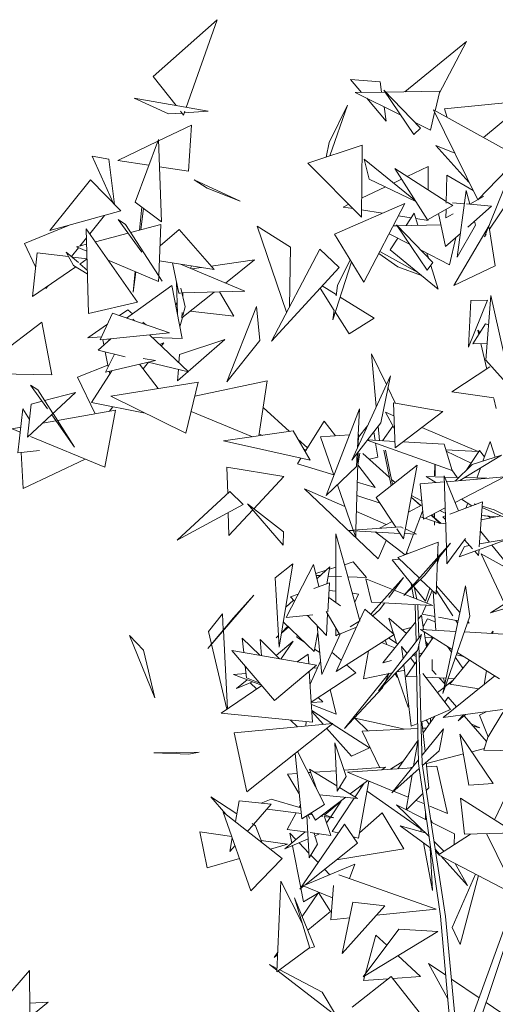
# Model space of a CAD drawing. Header units: metres. Extents: x -14.5 to 19.7, y -19.1 to 4.
# Tile 204 of 218: x 17.975 to 18.208, y 3.235 to 3.717. Entities that reach past the tile are written whole.
import ezdxf

# ---------------------------------------------------------------- set-up
doc = ezdxf.new("R2010")
doc.units = ezdxf.units.M
doc.layers.add('G-IMPT', color=7, linetype='Continuous', lineweight=5)
doc.layers.add('L-PLNT', color=7, linetype='Continuous', lineweight=5, true_color=0x005900)

# ---------------------------------------------------------------- blocks, each defined once
blk = doc.blocks.new('ÁRVORES ORNAMENTAIS - Pequeno e Médio Porte - Ipê-roxo-2976198-A')
at = {"layer": 'G-IMPT', "color": 253, "true_color": 0xaaaaaa}
for p, q in [((7.56575, 3.68921), (7.59712, 3.71698)), ((7.58189, 3.67407), (7.59712, 3.71698)), ((7.68899, 3.68171), (7.71921, 3.70631)), ((7.70586, 3.68089), (7.71921, 3.70631)), ((7.57688, 3.67495), (7.56575, 3.68921)), ((7.66785, 3.6814), (7.66242, 3.68775)), ((7.66242, 3.68775), (7.67684, 3.68662)), ((7.67765, 3.68154), (7.67684, 3.68662)), ((7.67876, 3.6825), (7.69339, 3.66071)), ((7.67876, 3.6825), (7.69661, 3.66383)), ((7.70612, 3.68196), (7.67965, 3.68157)), ((7.70382, 3.6724), (7.70612, 3.68196)), ((7.5732, 3.67082), (7.55637, 3.67855)), ((7.59267, 3.67218), (7.55637, 3.67855)), ((7.67939, 3.68157), (7.66464, 3.68135)), ((7.68704, 3.67017), (7.66464, 3.68135)), ((7.67992, 3.66731), (7.67032, 3.67852)), ((7.58054, 3.67026), (7.58125, 3.67225)), ((7.65188, 3.65681), (7.66083, 3.67511)), ((7.6522, 3.6503), (7.66083, 3.67511)), ((7.67992, 3.66731), (7.67881, 3.67428)), ((7.72475, 3.62877), (7.70297, 3.67287)), ((7.7449, 3.64964), (7.70297, 3.67287)), ((7.70843, 3.67332), (7.74302, 3.67683)), ((7.7097, 3.66914), (7.70843, 3.67332)), ((7.72755, 3.65925), (7.74386, 3.67286)), ((7.5732, 3.67082), (7.57975, 3.67128)), ((7.58054, 3.67026), (7.57908, 3.67213)), ((7.58093, 3.67136), (7.59267, 3.67218)), ((7.70154, 3.66293), (7.70362, 3.67156)), ((7.5844, 3.66529), (7.56832, 3.65764)), ((7.58307, 3.64277), (7.5844, 3.66529)), ((7.69339, 3.66071), (7.69661, 3.66383)), ((7.70154, 3.66293), (7.69377, 3.66681)), ((7.55692, 3.62774), (7.56829, 3.65833)), ((7.56971, 3.61803), (7.56829, 3.65833)), ((7.56798, 3.65748), (7.54829, 3.64811)), ((7.64148, 3.64668), (7.66802, 3.65563)), ((7.6505, 3.64973), (7.65188, 3.65681)), ((7.66802, 3.65563), (7.66776, 3.62039)), ((7.72043, 3.63751), (7.70419, 3.65542)), ((7.71346, 3.65164), (7.70419, 3.65542)), ((7.54603, 3.62731), (7.53573, 3.65018)), ((7.54389, 3.6487), (7.53573, 3.65018)), ((7.54676, 3.62656), (7.54389, 3.6487)), ((7.69421, 3.6283), (7.66906, 3.64866)), ((7.67146, 3.63897), (7.66906, 3.64866)), ((7.72475, 3.62877), (7.7449, 3.64964)), ((7.56362, 3.64576), (7.54829, 3.64811)), ((7.58307, 3.64277), (7.56876, 3.64497)), ((7.64148, 3.64668), (7.66776, 3.62039)), ((7.70017, 3.61907), (7.68403, 3.64408)), ((7.70928, 3.62804), (7.68403, 3.64408)), ((7.70039, 3.64508), (7.69013, 3.6402)), ((7.7004, 3.63368), (7.70039, 3.64508)), ((7.53504, 3.63864), (7.51502, 3.6138)), ((7.54981, 3.62341), (7.53504, 3.63864)), ((7.60834, 3.62817), (7.58573, 3.63862)), ((7.58573, 3.63862), (7.59206, 3.63453)), ((7.69439, 3.62802), (7.67146, 3.63897)), ((7.68737, 3.6389), (7.68343, 3.63702)), ((7.70953, 3.64086), (7.70927, 3.62724)), ((7.70953, 3.64086), (7.72251, 3.6333)), ((7.74051, 3.64145), (7.72802, 3.61076)), ((7.74941, 3.6426), (7.73053, 3.61449)), ((7.60834, 3.62817), (7.59206, 3.63453)), ((7.67947, 3.63514), (7.66783, 3.62961)), ((7.71909, 3.63337), (7.71473, 3.60077)), ((7.71909, 3.63337), (7.7209, 3.62662)), ((7.72091, 3.62662), (7.72755, 3.63036)), ((7.72675, 3.63083), (7.72755, 3.63036)), ((7.56971, 3.61803), (7.55692, 3.62774)), ((7.56009, 3.62533), (7.55895, 3.61395)), ((7.56088, 3.62473), (7.5596, 3.61413)), ((7.65461, 3.612), (7.689, 3.62704)), ((7.66153, 3.62662), (7.65875, 3.62529)), ((7.66364, 3.62451), (7.65875, 3.62529)), ((7.66896, 3.58857), (7.689, 3.62704)), ((7.70017, 3.61907), (7.71252, 3.62598)), ((7.70921, 3.62413), (7.70912, 3.61995)), ((7.71252, 3.62598), (7.70977, 3.62773)), ((7.71244, 3.62736), (7.71822, 3.62685)), ((7.71916, 3.62677), (7.73152, 3.62569)), ((7.7198, 3.61544), (7.73152, 3.62569)), ((7.54981, 3.62341), (7.51502, 3.6138)), ((7.53457, 3.6122), (7.54178, 3.6212)), ((7.55206, 3.6167), (7.54859, 3.61926)), ((7.54859, 3.61926), (7.56008, 3.60315)), ((7.678, 3.62223), (7.66778, 3.62385)), ((7.69204, 3.62), (7.68584, 3.62098)), ((7.68958, 3.61621), (7.69353, 3.62228)), ((7.69353, 3.62228), (7.69543, 3.61633)), ((7.7004, 3.61867), (7.69437, 3.61963)), ((7.70552, 3.62207), (7.70889, 3.6059)), ((7.70912, 3.61995), (7.7127, 3.62198)), ((7.50258, 3.60751), (7.52414, 3.61632)), ((7.53404, 3.57321), (7.53285, 3.61465)), ((7.55799, 3.5787), (7.53285, 3.61465)), ((7.55206, 3.6167), (7.57015, 3.58904)), ((7.56947, 3.61676), (7.55462, 3.61279)), ((7.56947, 3.61676), (7.56848, 3.59159)), ((7.61667, 3.61587), (7.63299, 3.60558)), ((7.61667, 3.61587), (7.63106, 3.5738)), ((7.68532, 3.61613), (7.6833, 3.61609)), ((7.685, 3.6166), (7.69997, 3.59436)), ((7.685, 3.6166), (7.70275, 3.59806)), ((7.70667, 3.61655), (7.68545, 3.61613)), ((7.73026, 3.61629), (7.71299, 3.5868)), ((7.72365, 3.61636), (7.71473, 3.60077)), ((7.72312, 3.61834), (7.72365, 3.61636)), ((7.73321, 3.59649), (7.7304, 3.61533)), ((7.52973, 3.60615), (7.53298, 3.61021)), ((7.55338, 3.61247), (7.53737, 3.60819)), ((7.56906, 3.60629), (7.5784, 3.61427)), ((7.5784, 3.61427), (7.59554, 3.59467)), ((7.66896, 3.58857), (7.65461, 3.612)), ((7.69154, 3.60689), (7.68126, 3.61217)), ((7.68182, 3.60426), (7.68553, 3.60998)), ((7.70889, 3.6059), (7.71628, 3.61236)), ((7.71086, 3.59696), (7.71399, 3.61036)), ((7.7289, 3.61207), (7.72802, 3.61076)), ((7.50258, 3.60751), (7.50805, 3.59603)), ((7.52562, 3.60101), (7.52909, 3.60536)), ((7.53307, 3.60704), (7.52818, 3.60574)), ((7.53317, 3.60364), (7.52818, 3.60574)), ((7.63299, 3.60558), (7.63247, 3.57648)), ((7.50878, 3.60292), (7.50653, 3.58146)), ((7.50878, 3.60292), (7.52425, 3.60104)), ((7.52902, 3.59806), (7.52302, 3.60327)), ((7.52302, 3.60327), (7.52666, 3.5967)), ((7.52626, 3.6008), (7.53327, 3.59995)), ((7.64728, 3.60461), (7.62362, 3.55967)), ((7.64728, 3.60461), (7.65684, 3.59566)), ((7.6762, 3.60247), (7.68556, 3.59597)), ((7.67671, 3.60344), (7.69544, 3.5932)), ((7.68182, 3.60426), (7.70541, 3.58509)), ((7.71086, 3.59696), (7.69697, 3.6041)), ((7.6998, 3.60265), (7.70052, 3.60039)), ((7.50653, 3.58146), (7.52771, 3.59604)), ((7.53328, 3.59254), (7.52666, 3.5967)), ((7.52968, 3.59739), (7.53328, 3.59986)), ((7.53344, 3.59422), (7.52974, 3.59743)), ((7.56837, 3.58883), (7.54363, 3.59924)), ((7.56877, 3.59896), (7.59554, 3.59467)), ((7.57824, 3.58317), (7.57519, 3.59793)), ((7.5791, 3.5973), (7.61061, 3.58414)), ((7.58448, 3.59644), (7.584, 3.59526)), ((7.58455, 3.59503), (7.5892, 3.59569)), ((7.59405, 3.59637), (7.61526, 3.59938)), ((7.60113, 3.5881), (7.61526, 3.59938)), ((7.65684, 3.59566), (7.62362, 3.55967)), ((7.65366, 3.5701), (7.66288, 3.5985)), ((7.65598, 3.58685), (7.66225, 3.59952)), ((7.68556, 3.59597), (7.69714, 3.59182)), ((7.69997, 3.59436), (7.70275, 3.59806)), ((7.70171, 3.59667), (7.70541, 3.58509)), ((7.73321, 3.59649), (7.71299, 3.5868)), ((7.55692, 3.59365), (7.55592, 3.58367)), ((7.55712, 3.59356), (7.55592, 3.58367)), ((7.56848, 3.59148), (7.56837, 3.58883)), ((7.56847, 3.59139), (7.57015, 3.58904)), ((7.51312, 3.58541), (7.51417, 3.58672)), ((7.57482, 3.58685), (7.55267, 3.57092)), ((7.57482, 3.58685), (7.57993, 3.56099)), ((7.57712, 3.58862), (7.57755, 3.57303)), ((7.58142, 3.57651), (7.57923, 3.58557)), ((7.65444, 3.57464), (7.64747, 3.58551)), ((7.65535, 3.58243), (7.64853, 3.58666)), ((7.65529, 3.58188), (7.65598, 3.58685)), ((7.57824, 3.58317), (7.57915, 3.58319)), ((7.57974, 3.57102), (7.59561, 3.58369)), ((7.5798, 3.58321), (7.61061, 3.58414)), ((7.58029, 3.58323), (7.58021, 3.58152)), ((7.59824, 3.58377), (7.60528, 3.57183)), ((7.67397, 3.5709), (7.65727, 3.58124)), ((7.72865, 3.55039), (7.73108, 3.58202)), ((7.7415, 3.53617), (7.73108, 3.58202)), ((7.53404, 3.57321), (7.55799, 3.5787)), ((7.57739, 3.57893), (7.57671, 3.57727)), ((7.58142, 3.57651), (7.58027, 3.57214)), ((7.61631, 3.57658), (7.60181, 3.5397)), ((7.61801, 3.55995), (7.61631, 3.57658)), ((7.72944, 3.57969), (7.72018, 3.55666)), ((7.72134, 3.57948), (7.72018, 3.55666)), ((7.72134, 3.57948), (7.72944, 3.57969)), ((7.53973, 3.56023), (7.5457, 3.57329)), ((7.5457, 3.57329), (7.57372, 3.56375)), ((7.54914, 3.57213), (7.55321, 3.575)), ((7.55321, 3.575), (7.55561, 3.57304)), ((7.58004, 3.57126), (7.57882, 3.56663)), ((7.57986, 3.57369), (7.57974, 3.57102)), ((7.58387, 3.57432), (7.60528, 3.57183)), ((7.65366, 3.5701), (7.65431, 3.57483)), ((7.66174, 3.56323), (7.6549, 3.57392)), ((7.51114, 3.56893), (7.47812, 3.54387)), ((7.51114, 3.56893), (7.51599, 3.54311)), ((7.53369, 3.56123), (7.54328, 3.568)), ((7.55575, 3.57038), (7.55658, 3.56959)), ((7.56062, 3.56897), (7.56221, 3.56767)), ((7.66174, 3.56323), (7.67397, 3.5709)), ((7.72235, 3.55825), (7.72849, 3.56812)), ((7.72998, 3.5677), (7.72849, 3.56812)), ((7.53369, 3.56123), (7.54046, 3.56182)), ((7.53973, 3.56023), (7.57372, 3.56375)), ((7.56384, 3.56273), (7.58303, 3.54459)), ((7.57993, 3.56099), (7.56526, 3.56138)), ((7.72582, 3.56382), (7.7247, 3.56494)), ((7.7247, 3.56494), (7.7252, 3.56283)), ((7.54489, 3.56076), (7.53865, 3.55524)), ((7.54098, 3.56036), (7.54151, 3.55777)), ((7.54339, 3.56061), (7.54455, 3.56046)), ((7.56885, 3.55799), (7.57085, 3.55878)), ((7.56963, 3.55725), (7.57085, 3.55878)), ((7.60075, 3.56045), (7.57768, 3.54017)), ((7.60075, 3.56045), (7.57856, 3.55312)), ((7.61801, 3.55995), (7.60181, 3.5397)), ((7.72235, 3.55825), (7.72928, 3.55857)), ((7.72624, 3.55843), (7.72918, 3.546)), ((7.53865, 3.55524), (7.55201, 3.55203)), ((7.5422, 3.55439), (7.5437, 3.54712)), ((7.54674, 3.5533), (7.54238, 3.54443)), ((7.57828, 3.54907), (7.57856, 3.55312)), ((7.67998, 3.53844), (7.67267, 3.5535)), ((7.67267, 3.5535), (7.67502, 3.52758)), ((7.5286, 3.54198), (7.54353, 3.54792)), ((7.56678, 3.55015), (7.54238, 3.54443)), ((7.55892, 3.5483), (7.56817, 3.5364)), ((7.56678, 3.55015), (7.5607, 3.55122)), ((7.5607, 3.54601), (7.56332, 3.54932)), ((7.56328, 3.54933), (7.58303, 3.54459)), ((7.73072, 3.547), (7.71199, 3.5348)), ((7.7415, 3.53617), (7.72865, 3.55039)), ((7.51599, 3.54311), (7.47812, 3.54387)), ((7.54538, 3.54513), (7.53546, 3.52955)), ((7.54416, 3.54485), (7.54442, 3.54362)), ((7.57768, 3.54017), (7.57806, 3.54578)), ((7.66305, 3.5014), (7.68191, 3.54266)), ((7.67717, 3.51968), (7.68191, 3.54266)), ((7.50908, 3.53581), (7.50562, 3.5381)), ((7.50562, 3.5381), (7.51392, 3.52644)), ((7.5286, 3.54198), (7.53725, 3.52406)), ((7.5878, 3.53953), (7.54487, 3.53268)), ((7.5878, 3.53953), (7.58174, 3.51463)), ((7.62152, 3.54014), (7.58614, 3.53269)), ((7.61748, 3.51325), (7.62152, 3.54014)), ((7.52763, 3.53444), (7.50412, 3.51258)), ((7.50908, 3.53581), (7.51637, 3.52453)), ((7.52763, 3.53444), (7.5125, 3.53051)), ((7.58174, 3.51463), (7.54487, 3.53268)), ((7.68446, 3.5292), (7.68072, 3.53691)), ((7.71199, 3.5348), (7.73257, 3.53189)), ((7.50412, 3.51258), (7.50591, 3.52881)), ((7.51125, 3.53019), (7.50591, 3.52881)), ((7.53546, 3.52955), (7.56168, 3.52445)), ((7.68344, 3.52938), (7.68427, 3.50745)), ((7.68344, 3.52938), (7.70756, 3.52516)), ((7.73261, 3.53153), (7.73375, 3.52672)), ((7.49938, 3.50496), (7.50188, 3.52653)), ((7.50188, 3.52653), (7.50509, 3.52135)), ((7.51595, 3.52358), (7.52719, 3.50778)), ((7.5166, 3.52418), (7.52719, 3.50778)), ((7.54723, 3.52585), (7.5188, 3.52076)), ((7.54206, 3.49794), (7.54723, 3.52585)), ((7.54425, 3.52532), (7.54599, 3.5275)), ((7.61438, 3.51281), (7.5843, 3.52513)), ((7.61957, 3.52712), (7.63253, 3.51541)), ((7.65039, 3.48404), (7.66672, 3.52658)), ((7.66576, 3.50733), (7.66672, 3.52658)), ((7.67951, 3.52491), (7.68368, 3.52314)), ((7.67951, 3.52491), (7.68392, 3.51667)), ((7.68427, 3.50745), (7.70756, 3.52516)), ((7.51806, 3.52062), (7.51152, 3.51945)), ((7.64949, 3.52046), (7.64015, 3.50561)), ((7.64949, 3.52046), (7.65499, 3.51331)), ((7.67717, 3.51968), (7.66305, 3.5014)), ((7.67072, 3.51819), (7.66628, 3.51269)), ((7.67589, 3.51802), (7.67652, 3.51097)), ((7.68319, 3.51803), (7.67802, 3.51089)), ((7.50084, 3.51754), (7.4966, 3.51678)), ((7.50056, 3.51514), (7.4966, 3.51678)), ((7.50046, 3.51427), (7.50041, 3.5152)), ((7.63435, 3.51567), (7.60011, 3.51077)), ((7.61762, 3.51416), (7.61946, 3.51354)), ((7.64262, 3.50131), (7.63435, 3.51567)), ((7.64769, 3.5128), (7.66181, 3.51379)), ((7.66632, 3.5141), (7.66615, 3.50819)), ((7.67445, 3.51108), (7.67375, 3.51525)), ((7.69729, 3.51735), (7.72499, 3.50555)), ((7.54206, 3.49794), (7.50559, 3.51305)), ((7.64262, 3.50131), (7.60011, 3.51077)), ((7.63664, 3.51169), (7.64132, 3.50747)), ((7.64769, 3.5128), (7.65425, 3.4941)), ((7.71213, 3.49633), (7.67058, 3.51115)), ((7.67068, 3.51128), (7.68415, 3.51056)), ((7.67582, 3.50283), (7.67468, 3.50969)), ((7.68808, 3.51035), (7.70823, 3.50927)), ((7.71213, 3.49633), (7.70823, 3.50927)), ((7.73078, 3.51054), (7.7273, 3.50094)), ((7.73323, 3.5028), (7.73078, 3.51054)), ((7.49938, 3.50496), (7.50992, 3.50616)), ((7.502, 3.48748), (7.50098, 3.50515)), ((7.63948, 3.50676), (7.64063, 3.50638)), ((7.66607, 3.50532), (7.66503, 3.46725)), ((7.6653, 3.49826), (7.66563, 3.50474)), ((7.66694, 3.50475), (7.666, 3.49899)), ((7.66844, 3.50471), (7.68148, 3.49291)), ((7.68229, 3.48895), (7.67877, 3.50627)), ((7.68301, 3.48952), (7.67948, 3.5063)), ((7.72499, 3.50555), (7.7091, 3.50637)), ((7.72155, 3.49998), (7.70926, 3.50585)), ((7.73645, 3.50382), (7.71592, 3.49138)), ((7.72561, 3.50608), (7.71944, 3.4968)), ((7.72192, 3.49925), (7.73645, 3.50382)), ((7.72561, 3.50608), (7.72808, 3.50309)), ((7.502, 3.48748), (7.53239, 3.50195)), ((7.63808, 3.50233), (7.6364, 3.49966)), ((7.6364, 3.49966), (7.65422, 3.49419)), ((7.6659, 3.49911), (7.67447, 3.48797)), ((7.67582, 3.50283), (7.67165, 3.50181)), ((7.67499, 3.48319), (7.69503, 3.49899)), ((7.69503, 3.49899), (7.68837, 3.46293)), ((7.70355, 3.49377), (7.70371, 3.49933)), ((7.70389, 3.49927), (7.70383, 3.49377)), ((7.72192, 3.49925), (7.71373, 3.49119)), ((7.6018, 3.49791), (7.62969, 3.49342)), ((7.6018, 3.49791), (7.60219, 3.48513)), ((7.65039, 3.48404), (7.6653, 3.49826)), ((7.71204, 3.49662), (7.71465, 3.49295)), ((7.72606, 3.49752), (7.7243, 3.49265)), ((7.62969, 3.49342), (7.615, 3.47762)), ((7.65593, 3.48932), (7.6637, 3.46716)), ((7.66567, 3.49067), (7.67447, 3.48797)), ((7.68249, 3.492), (7.6842, 3.49045)), ((7.69648, 3.48974), (7.70833, 3.49074)), ((7.69648, 3.48974), (7.69809, 3.47254)), ((7.70826, 3.49314), (7.69942, 3.49341)), ((7.69942, 3.49341), (7.70413, 3.49038)), ((7.71532, 3.47656), (7.70824, 3.49377)), ((7.70938, 3.45849), (7.70824, 3.49377)), ((7.71549, 3.49292), (7.7085, 3.49313)), ((7.70944, 3.49083), (7.73791, 3.49323)), ((7.71365, 3.48062), (7.73791, 3.49323)), ((7.72926, 3.4925), (7.71832, 3.49284)), ((7.60321, 3.48607), (7.57744, 3.46216)), ((7.60979, 3.47968), (7.60321, 3.48607)), ((7.676, 3.45314), (7.63983, 3.48729)), ((7.63983, 3.48729), (7.65967, 3.47865)), ((7.60979, 3.47968), (7.57744, 3.46216)), ((7.62948, 3.4663), (7.61189, 3.48006)), ((7.61189, 3.48006), (7.62939, 3.45973)), ((7.67689, 3.48031), (7.66549, 3.48414)), ((7.67499, 3.48319), (7.68463, 3.46858)), ((7.69743, 3.47956), (7.69076, 3.47586)), ((7.69213, 3.48328), (7.69669, 3.47915)), ((7.69213, 3.48328), (7.69677, 3.4792)), ((7.69228, 3.48414), (7.69725, 3.48151)), ((7.72707, 3.48095), (7.711, 3.47494)), ((7.71679, 3.48226), (7.72186, 3.479)), ((7.71982, 3.48031), (7.71895, 3.47791)), ((7.72292, 3.48008), (7.72374, 3.4797)), ((7.72292, 3.48008), (7.72393, 3.47977)), ((7.72707, 3.48095), (7.72549, 3.45905)), ((7.60248, 3.47572), (7.60283, 3.46452)), ((7.61448, 3.47705), (7.60283, 3.46452)), ((7.66527, 3.47621), (7.6799, 3.46984)), ((7.69772, 3.47647), (7.69352, 3.46567)), ((7.69809, 3.47254), (7.70874, 3.47807)), ((7.70341, 3.4753), (7.70347, 3.47302)), ((7.70362, 3.47541), (7.70359, 3.47291)), ((7.70623, 3.47677), (7.70883, 3.4754)), ((7.72688, 3.47827), (7.74254, 3.47113)), ((7.72692, 3.47887), (7.73285, 3.47707)), ((7.74246, 3.47219), (7.73285, 3.47707)), ((7.68276, 3.47142), (7.67667, 3.46804)), ((7.69803, 3.47319), (7.69663, 3.47366)), ((7.70638, 3.47038), (7.69883, 3.47292)), ((7.70184, 3.47449), (7.70638, 3.47038)), ((7.70202, 3.47458), (7.70321, 3.47353)), ((7.70351, 3.47135), (7.70355, 3.46956)), ((7.70357, 3.47133), (7.70355, 3.46956)), ((7.70359, 3.47319), (7.70665, 3.4705)), ((7.709, 3.47029), (7.70665, 3.4705)), ((7.70887, 3.47415), (7.70768, 3.4737)), ((7.70768, 3.4737), (7.70893, 3.47235)), ((7.73611, 3.47407), (7.72644, 3.47224)), ((7.72659, 3.47426), (7.72958, 3.47405)), ((7.73433, 3.47373), (7.7266, 3.47435)), ((7.72946, 3.47412), (7.73104, 3.47311)), ((7.62948, 3.4663), (7.62939, 3.45973)), ((7.66099, 3.44438), (7.65523, 3.46534)), ((7.65525, 3.43173), (7.65523, 3.46534)), ((7.66129, 3.46699), (7.68707, 3.46875)), ((7.66129, 3.46699), (7.68663, 3.46556)), ((7.66381, 3.46685), (7.66493, 3.46366)), ((7.66501, 3.46678), (7.66493, 3.46366)), ((7.67446, 3.46625), (7.68911, 3.45507)), ((7.68515, 3.46779), (7.68837, 3.46293)), ((7.68707, 3.46875), (7.68825, 3.46818)), ((7.68883, 3.46543), (7.69473, 3.4651)), ((7.68925, 3.46771), (7.69473, 3.4651)), ((7.69333, 3.46518), (7.68945, 3.4552)), ((7.73046, 3.46127), (7.72604, 3.46666)), ((7.676, 3.45314), (7.67987, 3.46212)), ((7.70539, 3.46131), (7.68563, 3.45373)), ((7.68855, 3.43514), (7.71139, 3.46074)), ((7.69885, 3.44506), (7.71139, 3.46074)), ((7.70539, 3.46131), (7.70506, 3.45365)), ((7.7187, 3.46304), (7.70964, 3.45059)), ((7.73998, 3.46289), (7.71558, 3.45406)), ((7.71818, 3.46233), (7.72224, 3.45793)), ((7.73998, 3.46289), (7.72559, 3.46045)), ((7.69019, 3.45548), (7.68997, 3.45652)), ((7.70964, 3.45059), (7.70939, 3.45824)), ((7.71558, 3.45406), (7.71818, 3.45919)), ((7.72068, 3.45961), (7.71818, 3.45919)), ((7.72325, 3.45684), (7.72518, 3.45474)), ((7.72539, 3.45761), (7.72518, 3.45474)), ((7.7377, 3.43152), (7.72638, 3.45549)), ((7.73971, 3.44814), (7.72638, 3.45549)), ((7.74326, 3.44565), (7.73161, 3.45986)), ((7.6255, 3.44386), (7.63417, 3.45057)), ((7.63417, 3.45057), (7.62748, 3.40984)), ((7.65938, 3.45024), (7.66369, 3.45156)), ((7.66369, 3.45156), (7.67016, 3.44388)), ((7.68287, 3.4526), (7.68642, 3.45297)), ((7.68287, 3.4526), (7.69297, 3.44009)), ((7.68563, 3.45373), (7.69613, 3.44364)), ((7.70503, 3.45279), (7.7043, 3.43578)), ((7.70493, 3.45062), (7.706, 3.454)), ((7.70512, 3.45493), (7.70632, 3.45505)), ((7.77233, 3.45302), (7.73093, 3.42673)), ((7.64429, 3.45034), (7.6308, 3.42438)), ((7.64429, 3.45034), (7.64693, 3.43954)), ((7.64536, 3.44595), (7.65045, 3.44751)), ((7.64598, 3.44342), (7.65222, 3.44913)), ((7.6507, 3.44092), (7.65222, 3.44913)), ((7.65201, 3.44799), (7.65524, 3.44897)), ((7.6255, 3.44386), (7.62748, 3.40984)), ((7.65209, 3.44143), (7.64439, 3.43861)), ((7.64561, 3.44494), (7.64755, 3.44486)), ((7.65209, 3.44143), (7.65124, 3.42718)), ((7.6514, 3.44469), (7.65793, 3.44441)), ((7.66102, 3.44428), (7.67016, 3.44388)), ((7.66694, 3.42271), (7.66102, 3.44428)), ((7.67273, 3.43192), (7.66984, 3.44324)), ((7.66984, 3.44324), (7.683, 3.43803)), ((7.67235, 3.42601), (7.6883, 3.44402)), ((7.68111, 3.43424), (7.6883, 3.44402)), ((7.68855, 3.43514), (7.69885, 3.44506)), ((7.69236, 3.43941), (7.69197, 3.44133)), ((7.69675, 3.44304), (7.7043, 3.43578)), ((7.65525, 3.43723), (7.65187, 3.43765)), ((7.66625, 3.43587), (7.66347, 3.43621)), ((7.6837, 3.43776), (7.70269, 3.43025)), ((7.69349, 3.43389), (7.69246, 3.43891)), ((7.69329, 3.4397), (7.69919, 3.43239)), ((7.69485, 3.43335), (7.69359, 3.43933)), ((7.69919, 3.43239), (7.7012, 3.43876)), ((7.69978, 3.4314), (7.70239, 3.43761)), ((7.70415, 3.41805), (7.70296, 3.43707)), ((7.70438, 3.43779), (7.71252, 3.42517)), ((7.70447, 3.43984), (7.71598, 3.42683)), ((7.71873, 3.43983), (7.70759, 3.38716)), ((7.72087, 3.42508), (7.71873, 3.43983)), ((7.76574, 3.43686), (7.73093, 3.42673)), ((7.59251, 3.40921), (7.61508, 3.43524)), ((7.60502, 3.42428), (7.61508, 3.43524)), ((7.6307, 3.42946), (7.63443, 3.43287)), ((7.63673, 3.4358), (7.63298, 3.43443)), ((7.63298, 3.43443), (7.63493, 3.43233)), ((7.65741, 3.43017), (7.65179, 3.43421)), ((7.66625, 3.43587), (7.66443, 3.43186)), ((7.67273, 3.43192), (7.67736, 3.43167)), ((7.67667, 3.4282), (7.67914, 3.43157)), ((7.67798, 3.43163), (7.70269, 3.43025)), ((7.65693, 3.41627), (7.65051, 3.42732)), ((7.66944, 3.42853), (7.66687, 3.42297)), ((7.68375, 3.41611), (7.66944, 3.42853)), ((7.67328, 3.4252), (7.67667, 3.4282)), ((7.6945, 3.41255), (7.69412, 3.43073)), ((7.69586, 3.41433), (7.6954, 3.43066)), ((7.69754, 3.42607), (7.69938, 3.43044)), ((7.60502, 3.42428), (7.59251, 3.40921)), ((7.59964, 3.4261), (7.59278, 3.41745)), ((7.59964, 3.4261), (7.60006, 3.4183)), ((7.64453, 3.40775), (7.62949, 3.42211)), ((7.6308, 3.42438), (7.64396, 3.42563)), ((7.64138, 3.42539), (7.65055, 3.41552)), ((7.65118, 3.42615), (7.65055, 3.41552)), ((7.66668, 3.42254), (7.65536, 3.39798)), ((7.66694, 3.42271), (7.66228, 3.41979)), ((7.6943, 3.42203), (7.67819, 3.40224)), ((7.68981, 3.41652), (7.68112, 3.4241)), ((7.68112, 3.4241), (7.68349, 3.41634)), ((7.69709, 3.42546), (7.69573, 3.42379)), ((7.69823, 3.41837), (7.69709, 3.42546)), ((7.69754, 3.42607), (7.70372, 3.42487)), ((7.70019, 3.42379), (7.69801, 3.41978)), ((7.70019, 3.42379), (7.70389, 3.42222)), ((7.70545, 3.42454), (7.7151, 3.42267)), ((7.72087, 3.42508), (7.70759, 3.38716)), ((7.71399, 3.42288), (7.71486, 3.42153)), ((7.71972, 3.42177), (7.72061, 3.4216)), ((7.71993, 3.42237), (7.72061, 3.4216)), ((7.59278, 3.41745), (7.60182, 3.37945)), ((7.60008, 3.41795), (7.60213, 3.37966)), ((7.6286, 3.41671), (7.63202, 3.4197)), ((7.63164, 3.42006), (7.62867, 3.41709)), ((7.64453, 3.40775), (7.6463, 3.41726)), ((7.64599, 3.42043), (7.64834, 3.39644)), ((7.65526, 3.41538), (7.65526, 3.41914)), ((7.65693, 3.41627), (7.66533, 3.41964)), ((7.68316, 3.41743), (7.68242, 3.41727)), ((7.69217, 3.41941), (7.68764, 3.41842)), ((7.71217, 3.40878), (7.69664, 3.41846)), ((7.69664, 3.41846), (7.71401, 3.41751)), ((7.69857, 3.42082), (7.69786, 3.42067)), ((7.6996, 3.4099), (7.6984, 3.41736)), ((7.71815, 3.41729), (7.74301, 3.41594)), ((7.73126, 3.41657), (7.73223, 3.41776)), ((7.73223, 3.41776), (7.73203, 3.41653)), ((7.56654, 3.38514), (7.55412, 3.41561)), ((7.56095, 3.40839), (7.55412, 3.41561)), ((7.60936, 3.41423), (7.61008, 3.40724)), ((7.60936, 3.41423), (7.61792, 3.40587)), ((7.62751, 3.40419), (7.61803, 3.41362)), ((7.61872, 3.40573), (7.61803, 3.41362)), ((7.62592, 3.40577), (7.63435, 3.41281)), ((7.62714, 3.41557), (7.62597, 3.41439)), ((7.62597, 3.41439), (7.62715, 3.41543)), ((7.62828, 3.40406), (7.63435, 3.41281)), ((7.63604, 3.41468), (7.63624, 3.41567)), ((7.64, 3.41208), (7.63604, 3.41468)), ((7.65744, 3.41647), (7.64834, 3.39644)), ((7.65686, 3.41638), (7.65526, 3.41538)), ((7.68375, 3.41611), (7.65536, 3.39798)), ((7.67616, 3.38846), (7.69712, 3.41599)), ((7.68411, 3.40951), (7.67756, 3.41216)), ((7.67937, 3.41331), (7.68011, 3.41113)), ((7.68107, 3.41439), (7.68555, 3.41128)), ((7.68359, 3.416), (7.68489, 3.41174)), ((7.69518, 3.40818), (7.69712, 3.41599)), ((7.70286, 3.41458), (7.69612, 3.4049)), ((7.69884, 3.4146), (7.70231, 3.41478)), ((7.69914, 3.41276), (7.7004, 3.41104)), ((7.70231, 3.41492), (7.70231, 3.41378)), ((7.56654, 3.38514), (7.56095, 3.40839)), ((7.62521, 3.38377), (7.60415, 3.40827)), ((7.64575, 3.40101), (7.60415, 3.40827)), ((7.64728, 3.4073), (7.64476, 3.40895)), ((7.65786, 3.40342), (7.65329, 3.40734)), ((7.66878, 3.3943), (7.67115, 3.40806)), ((7.69518, 3.40818), (7.67616, 3.38846)), ((7.69009, 3.40676), (7.68745, 3.41015)), ((7.68745, 3.41015), (7.68816, 3.40422)), ((7.69573, 3.35285), (7.6946, 3.40758)), ((7.69757, 3.35277), (7.69594, 3.41125)), ((7.69948, 3.41068), (7.70017, 3.41135)), ((7.70997, 3.41015), (7.71189, 3.40748)), ((7.73537, 3.39433), (7.71463, 3.40725)), ((7.64163, 3.40636), (7.63618, 3.40268)), ((7.64163, 3.40636), (7.64194, 3.40167)), ((7.64769, 3.40306), (7.64258, 3.39178)), ((7.68252, 3.40331), (7.67819, 3.40224)), ((7.6947, 3.40286), (7.68962, 3.39557)), ((7.69396, 3.4018), (7.69175, 3.40463)), ((7.69465, 3.40525), (7.693, 3.40592)), ((7.69463, 3.40631), (7.69302, 3.40591)), ((7.69762, 3.40705), (7.69607, 3.40666)), ((7.70232, 3.40387), (7.70233, 3.39854)), ((7.71111, 3.39181), (7.72063, 3.40351)), ((7.71378, 3.40483), (7.71749, 3.39966)), ((7.71425, 3.40617), (7.71773, 3.40532)), ((7.61076, 3.40058), (7.61135, 3.39484)), ((7.62521, 3.38377), (7.64575, 3.40101)), ((7.64217, 3.39801), (7.6438, 3.3731)), ((7.64617, 3.3997), (7.64399, 3.39953)), ((7.66495, 3.39732), (7.66042, 3.40122)), ((7.6852, 3.39783), (7.68884, 3.39862)), ((7.68852, 3.40127), (7.69215, 3.37115)), ((7.70432, 3.39645), (7.70233, 3.39854)), ((7.72901, 3.39829), (7.72791, 3.39166)), ((7.61113, 3.39698), (7.6051, 3.39651)), ((7.61881, 3.39122), (7.6051, 3.39651)), ((7.60651, 3.38956), (7.61176, 3.39394)), ((7.61433, 3.39294), (7.60651, 3.38956)), ((7.61135, 3.39484), (7.61787, 3.39231)), ((7.66495, 3.39732), (7.64315, 3.38296)), ((7.65949, 3.36999), (7.68138, 3.39708)), ((7.66878, 3.3943), (7.68292, 3.39734)), ((7.67921, 3.39247), (7.68138, 3.39708)), ((7.68422, 3.39682), (7.68545, 3.39499)), ((7.6848, 3.39742), (7.69057, 3.38052)), ((7.69485, 3.39532), (7.68962, 3.39557)), ((7.71144, 3.37941), (7.69776, 3.39694)), ((7.70917, 3.39463), (7.69919, 3.39511)), ((7.7086, 3.39195), (7.7059, 3.39479)), ((7.70773, 3.37541), (7.73304, 3.39578)), ((7.70799, 3.39469), (7.70864, 3.39209)), ((7.71262, 3.39367), (7.70882, 3.39065)), ((7.71324, 3.39444), (7.71019, 3.39458)), ((7.61896, 3.39104), (7.59895, 3.37751)), ((7.61648, 3.38936), (7.61315, 3.39243)), ((7.65245, 3.38909), (7.65539, 3.3771)), ((7.67802, 3.38994), (7.65949, 3.36999)), ((7.67802, 3.38994), (7.67843, 3.39082)), ((7.70823, 3.39019), (7.70502, 3.38764)), ((7.71111, 3.39181), (7.72529, 3.38954)), ((7.64874, 3.38307), (7.64316, 3.38284)), ((7.64874, 3.38307), (7.64658, 3.38522)), ((7.71021, 3.38533), (7.7086, 3.38304)), ((7.71427, 3.38067), (7.71021, 3.38533)), ((7.65539, 3.3771), (7.64323, 3.38179)), ((7.64343, 3.3788), (7.65322, 3.37251)), ((7.64897, 3.37211), (7.64346, 3.37831)), ((7.69057, 3.38052), (7.69091, 3.3814)), ((7.71144, 3.37941), (7.697, 3.37323)), ((7.73681, 3.37939), (7.70773, 3.37541)), ((7.72882, 3.37829), (7.72558, 3.37664)), ((7.6438, 3.3731), (7.59895, 3.37751)), ((7.63647, 3.37091), (7.63294, 3.37417)), ((7.66443, 3.37503), (7.68896, 3.36975)), ((7.66443, 3.37503), (7.67089, 3.3689)), ((7.70371, 3.3761), (7.69797, 3.36795)), ((7.69938, 3.37424), (7.70086, 3.37204)), ((7.70156, 3.37518), (7.70156, 3.37305)), ((7.71522, 3.37379), (7.71879, 3.37692)), ((7.71764, 3.37677), (7.71522, 3.37379)), ((7.72901, 3.36373), (7.71808, 3.3763)), ((7.72558, 3.37664), (7.72988, 3.36597)), ((7.73695, 3.37784), (7.72988, 3.36597)), ((7.60539, 3.36792), (7.65369, 3.37256)), ((7.61152, 3.33898), (7.65369, 3.37256)), ((7.64056, 3.3713), (7.64058, 3.37341)), ((7.66285, 3.35649), (7.65069, 3.37017)), ((7.65345, 3.37237), (7.67176, 3.36062)), ((7.6681, 3.36877), (7.69538, 3.37005)), ((7.67675, 3.35088), (7.6681, 3.36877)), ((7.69533, 3.37251), (7.69215, 3.37115)), ((7.6974, 3.3734), (7.69894, 3.35876)), ((7.70798, 3.36994), (7.69745, 3.35692)), ((7.69774, 3.37017), (7.6996, 3.37025)), ((7.70798, 3.36994), (7.70581, 3.35904)), ((7.72154, 3.37232), (7.7257, 3.37035)), ((7.72249, 3.37123), (7.7257, 3.37035)), ((7.61152, 3.33898), (7.60539, 3.36792)), ((7.69549, 3.36442), (7.68558, 3.35034)), ((7.6933, 3.35179), (7.69549, 3.36444)), ((7.72044, 3.3423), (7.71602, 3.36722)), ((7.73224, 3.34309), (7.71602, 3.36722)), ((7.72775, 3.35951), (7.72976, 3.36626)), ((7.65473, 3.36307), (7.66025, 3.34649)), ((7.65473, 3.36307), (7.65588, 3.33944)), ((7.66285, 3.35649), (7.67176, 3.36062)), ((7.6977, 3.35189), (7.70581, 3.35904)), ((7.72799, 3.36029), (7.72176, 3.35868)), ((7.72775, 3.35951), (7.7722, 3.35852)), ((7.58815, 3.35843), (7.566, 3.35807)), ((7.566, 3.35807), (7.5831, 3.35753)), ((7.58815, 3.35843), (7.5831, 3.35753)), ((7.63856, 3.32586), (7.63527, 3.35789)), ((7.64964, 3.3329), (7.63635, 3.35875)), ((7.69569, 3.35475), (7.68266, 3.33864)), ((7.71772, 3.35764), (7.69955, 3.35294)), ((7.64591, 3.34015), (7.64236, 3.35011)), ((7.65576, 3.34194), (7.64236, 3.35011)), ((7.64475, 3.34865), (7.65539, 3.34939)), ((7.65919, 3.34966), (7.67945, 3.35106)), ((7.69252, 3.35082), (7.66095, 3.34863)), ((7.67778, 3.3498), (7.67945, 3.35106)), ((7.68194, 3.35009), (7.68803, 3.35382)), ((7.68266, 3.33864), (7.69608, 3.35046)), ((7.69283, 3.3512), (7.69094, 3.35071)), ((7.70654, 3.27816), (7.69573, 3.35285)), ((7.70893, 3.27811), (7.69757, 3.35277)), ((7.6995, 3.35347), (7.7008, 3.34109)), ((7.70474, 3.35167), (7.69972, 3.35132)), ((7.70474, 3.35167), (7.70987, 3.32852)), ((7.63143, 3.34773), (7.63628, 3.34806)), ((7.63143, 3.34773), (7.6373, 3.3381)), ((7.64166, 3.34844), (7.64292, 3.34852)), ((7.66025, 3.34649), (7.65588, 3.33944)), ((7.68331, 3.33944), (7.66095, 3.34863)), ((7.66221, 3.33801), (7.67086, 3.34456)), ((7.68959, 3.33033), (7.69253, 3.34733)), ((7.6658, 3.33582), (7.65697, 3.3412)), ((7.66463, 3.33654), (7.66914, 3.34325)), ((7.66631, 3.31639), (7.67138, 3.34434)), ((7.66779, 3.34125), (7.66712, 3.34172)), ((7.67214, 3.34403), (7.67133, 3.34407)), ((7.69954, 3.33984), (7.7008, 3.34109)), ((7.72044, 3.3423), (7.73224, 3.34309)), ((7.73296, 3.32534), (7.74153, 3.34349)), ((7.59389, 3.3366), (7.60669, 3.32834)), ((7.59389, 3.3366), (7.60131, 3.32815)), ((7.61858, 3.3335), (7.62352, 3.33554)), ((7.62352, 3.33554), (7.63801, 3.33124)), ((7.64521, 3.32513), (7.66005, 3.33637)), ((7.64723, 3.33759), (7.6658, 3.33582)), ((7.65332, 3.3197), (7.66425, 3.33597)), ((7.69745, 3.32049), (7.67048, 3.33937)), ((7.69064, 3.33643), (7.68349, 3.33937)), ((7.68981, 3.33022), (7.69786, 3.33817)), ((7.71819, 3.31831), (7.7163, 3.33589)), ((7.7163, 3.33589), (7.74307, 3.31893)), ((7.6079, 3.33468), (7.60596, 3.3245)), ((7.6079, 3.33468), (7.62354, 3.33295)), ((7.62354, 3.33295), (7.61486, 3.32307)), ((7.62152, 3.33065), (7.6383, 3.32847)), ((7.63787, 3.33266), (7.63723, 3.33147)), ((7.63856, 3.32586), (7.64964, 3.3329)), ((7.64986, 3.32772), (7.65781, 3.33447)), ((7.65268, 3.32688), (7.65781, 3.33447)), ((7.69972, 3.32525), (7.68499, 3.33264)), ((7.68499, 3.33264), (7.7009, 3.31712)), ((7.69858, 3.33316), (7.69449, 3.33485)), ((7.70987, 3.32852), (7.70126, 3.33206)), ((7.62897, 3.30644), (7.60001, 3.32917)), ((7.61356, 3.29062), (7.60001, 3.32917)), ((7.63578, 3.3288), (7.63139, 3.32065)), ((7.64103, 3.32743), (7.64213, 3.30678)), ((7.64165, 3.32782), (7.64222, 3.32605)), ((7.64193, 3.328), (7.64359, 3.32779)), ((7.64304, 3.32871), (7.64521, 3.32513)), ((7.64797, 3.32722), (7.64888, 3.3271)), ((7.64897, 3.32798), (7.65429, 3.3264)), ((7.6494, 3.32729), (7.65282, 3.31773)), ((7.64949, 3.32702), (7.65429, 3.3264)), ((7.65063, 3.32385), (7.65251, 3.32663)), ((7.67794, 3.32875), (7.66678, 3.319)), ((7.68849, 3.31109), (7.67794, 3.32875)), ((7.69914, 3.32555), (7.69907, 3.32978)), ((7.70177, 3.32527), (7.70259, 3.32382)), ((7.61461, 3.32279), (7.61197, 3.31978)), ((7.61414, 3.32354), (7.61578, 3.32248)), ((7.61578, 3.32248), (7.61886, 3.31437)), ((7.63139, 3.32065), (7.64146, 3.31928)), ((7.65938, 3.32329), (7.63755, 3.29144)), ((7.65938, 3.32329), (7.66582, 3.31399)), ((7.68679, 3.32242), (7.69895, 3.31902)), ((7.68679, 3.32242), (7.70126, 3.31174)), ((7.6968, 3.32095), (7.69706, 3.31955)), ((7.71334, 3.31843), (7.70192, 3.32415)), ((7.59218, 3.30185), (7.58854, 3.31947)), ((7.58854, 3.31947), (7.6042, 3.31724)), ((7.60445, 3.31654), (7.60317, 3.30977)), ((7.63023, 3.31108), (7.64012, 3.31946)), ((7.64164, 3.31604), (7.63023, 3.31108)), ((7.63567, 3.31569), (7.63265, 3.31883)), ((7.63363, 3.31396), (7.63265, 3.31883)), ((7.64267, 3.31911), (7.65282, 3.31773)), ((7.64451, 3.31886), (7.64476, 3.31806)), ((7.64691, 3.31834), (7.64451, 3.3173)), ((7.64495, 3.31749), (7.64624, 3.31342)), ((7.65332, 3.3197), (7.65638, 3.31892)), ((7.6637, 3.31706), (7.66631, 3.31639)), ((7.72116, 3.31838), (7.7055, 3.30828)), ((7.71334, 3.31843), (7.71317, 3.31322)), ((7.71819, 3.31831), (7.74307, 3.31893)), ((7.72898, 3.31858), (7.74404, 3.28808)), ((7.60578, 3.31275), (7.60317, 3.30977)), ((7.61854, 3.31521), (7.63147, 3.31337)), ((7.62322, 3.31095), (7.63147, 3.31337)), ((7.63803, 3.29214), (7.63389, 3.31267)), ((7.64201, 3.30911), (7.63719, 3.31411)), ((7.66582, 3.31399), (7.64006, 3.29344)), ((7.64624, 3.31342), (7.64213, 3.30678)), ((7.68849, 3.31109), (7.65552, 3.30578)), ((7.69812, 3.31406), (7.70261, 3.29081)), ((7.70126, 3.31444), (7.70123, 3.31382)), ((7.70123, 3.31382), (7.70126, 3.31379)), ((7.70136, 3.31167), (7.70261, 3.29081)), ((7.70336, 3.31473), (7.70819, 3.31001)), ((7.70396, 3.31078), (7.70595, 3.30856)), ((7.59218, 3.30185), (7.60799, 3.30648)), ((7.62897, 3.30644), (7.61356, 3.29062)), ((7.64648, 3.30447), (7.64296, 3.30812)), ((7.70414, 3.30962), (7.70574, 3.30843)), ((7.74404, 3.28808), (7.7055, 3.30828)), ((7.70683, 3.30758), (7.71972, 3.29321)), ((7.66452, 3.30359), (7.63925, 3.29311)), ((7.66452, 3.30359), (7.66181, 3.29661)), ((7.71369, 3.30399), (7.71972, 3.29321)), ((7.65224, 3.29849), (7.6497, 3.30113)), ((7.6566, 3.29845), (7.70441, 3.28155)), ((7.71218, 3.27262), (7.72366, 3.29876)), ((7.71608, 3.26431), (7.72506, 3.29803)), ((7.62627, 3.25088), (7.62828, 3.29531)), ((7.63886, 3.27443), (7.62828, 3.29531)), ((7.63951, 3.293), (7.63755, 3.29144)), ((7.63942, 3.28527), (7.63809, 3.29187)), ((7.65355, 3.28717), (7.63925, 3.29311)), ((7.6527, 3.27648), (7.65403, 3.29325)), ((7.64477, 3.26325), (7.63494, 3.28715)), ((7.63494, 3.28715), (7.64252, 3.26254)), ((7.64662, 3.28984), (7.63866, 3.27811)), ((7.64624, 3.28928), (7.63942, 3.28527)), ((7.64662, 3.28984), (7.65258, 3.28046)), ((7.6636, 3.28504), (7.65827, 3.25998)), ((7.67924, 3.28332), (7.65827, 3.25998)), ((7.6636, 3.28504), (7.67924, 3.28332)), ((7.65258, 3.28046), (7.64143, 3.27138)), ((7.6527, 3.27648), (7.66197, 3.27739)), ((7.67506, 3.27867), (7.70441, 3.28155)), ((7.70654, 3.27816), (7.71295, 3.20388)), ((7.70893, 3.27811), (7.71527, 3.2103)), ((7.71218, 3.27262), (7.71608, 3.26431)), ((7.71222, 3.20187), (7.73864, 3.27484)), ((7.71707, 3.20128), (7.74168, 3.27403)), ((7.68603, 3.27185), (7.66852, 3.24853)), ((7.70521, 3.27071), (7.66852, 3.24853)), ((7.66971, 3.25012), (7.67483, 3.26885)), ((7.68011, 3.26397), (7.67483, 3.26885)), ((7.70521, 3.27071), (7.68603, 3.27185)), ((7.62627, 3.25088), (7.64243, 3.26283)), ((7.64477, 3.26325), (7.64252, 3.26254)), ((7.62671, 3.2605), (7.62504, 3.25804)), ((7.62666, 3.25935), (7.62504, 3.25804)), ((7.69676, 3.2486), (7.68563, 3.25887)), ((7.62635, 3.2526), (7.62274, 3.25449)), ((7.62631, 3.25173), (7.62274, 3.25449)), ((7.70903, 3.2493), (7.70067, 3.25496)), ((7.71003, 3.23773), (7.70067, 3.25496)), ((7.48848, 3.23247), (7.50512, 3.25156)), ((7.50512, 3.25156), (7.50522, 3.23095)), ((7.65545, 3.22922), (7.62686, 3.25131)), ((7.64853, 3.24099), (7.62767, 3.25191)), ((7.68235, 3.24867), (7.66317, 3.23373)), ((7.66876, 3.24666), (7.66943, 3.24908)), ((7.68235, 3.24867), (7.70691, 3.21749)), ((7.68315, 3.24766), (7.69676, 3.2486)), ((7.66876, 3.24666), (7.68084, 3.24749)), ((7.72538, 3.23822), (7.7118, 3.24742)), ((7.64853, 3.24099), (7.65545, 3.22922)), ((7.5143, 3.23618), (7.5052, 3.23558)), ((7.50719, 3.23046), (7.5143, 3.23618)), ((7.7433, 3.22608), (7.72879, 3.23591))]:
    blk.add_line(p, q, dxfattribs=at)

msp = doc.modelspace()

# ---------------------------------------------------------------- block references
at = {"layer": 'L-PLNT', "color": 253, "true_color": 0xaaaaaa}
msp.add_blockref('ÁRVORES ORNAMENTAIS - Pequeno e Médio Porte - Ipê-roxo-2976198-A', (10.47483, 0), dxfattribs=at)

doc.saveas('drawing.dxf')
